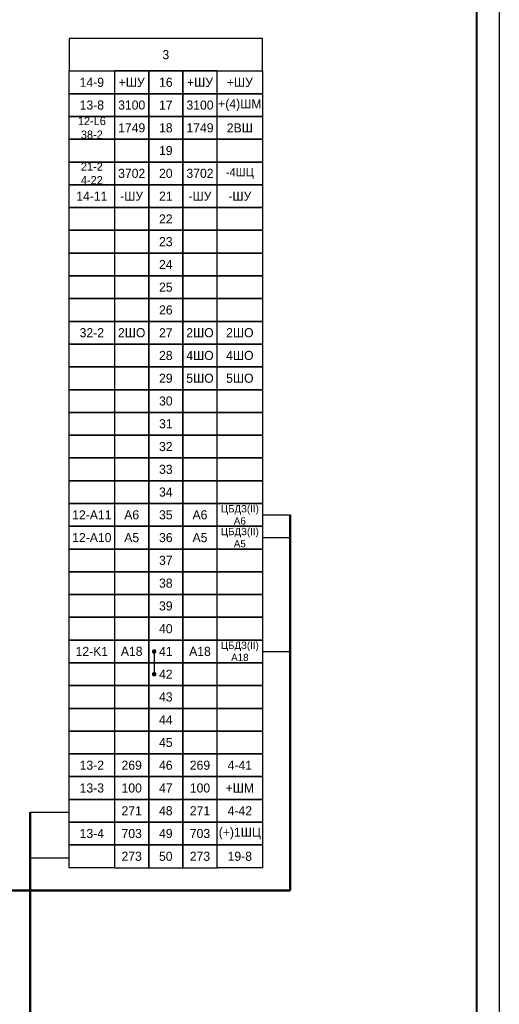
# Model space of a CAD drawing. Header units: millimetres. Extents: x 7700 to 12777, y -2533 to 2568.
# Tile 55 of 74: x 11450 to 11555, y -60 to 156. Entities that reach past the tile are written whole.
import ezdxf

# ---------------------------------------------------------------- set-up
doc = ezdxf.new("R2010")
doc.units = ezdxf.units.MM
doc.styles.add('SIMPLEX', font='txt', dxfattribs={"height": 5})

msp = doc.modelspace()

# ---------------------------------------------------------------- linework, layer by layer
for p, q in [((11555.36, 272.14), (11555.36, -147.87)), ((11503.4, 47.07), (11509.43, 47.07)), ((11503.4, 42.07), (11509.43, 42.07)), ((11479.59, 17.08), (11479.59, 12.08)), ((11503.4, 17.08), (11509.43, 17.08)), ((11452.41, -18.22), (11460.91, -18.22)), ((11452.41, -28.22), (11460.91, -28.22))]:
    msp.add_line(p, q)
at = {"lineweight": 40}
msp.add_line((11550.36, 252.14), (11550.36, -142.95), dxfattribs=at)
at = {"lineweight": 50}
for p, q in [((11509.43, 47.07), (11509.43, -35.39)), ((11452.41, -18.22), (11452.41, -28.22)), ((11452.41, -28.22), (11452.41, -114.48)), ((11425.93, -35.39), (11509.43, -35.39))]:
    msp.add_line(p, q, dxfattribs=at)
for points in [[(11460.91, 144.57), (11503.4, 144.57), (11503.4, 151.69), (11460.91, 151.69)], [(11470.91, 139.57), (11460.91, 139.57), (11460.91, 144.57), (11470.91, 144.57)], [(11470.91, 139.57), (11478.41, 139.57), (11478.41, 144.57), (11470.91, 144.57)], [(11478.41, 139.57), (11485.9, 139.57), (11485.9, 144.57), (11478.41, 144.57)], [(11485.9, 139.57), (11493.4, 139.57), (11493.4, 144.57), (11485.9, 144.57)], [(11503.4, 139.57), (11493.4, 139.57), (11493.4, 144.57), (11503.4, 144.57)], [(11470.91, 134.57), (11460.91, 134.57), (11460.91, 139.57), (11470.91, 139.57)], [(11470.91, 134.57), (11478.41, 134.57), (11478.41, 139.57), (11470.91, 139.57)], [(11478.41, 134.57), (11485.9, 134.57), (11485.9, 139.57), (11478.41, 139.57)], [(11485.9, 134.57), (11493.4, 134.57), (11493.4, 139.57), (11485.9, 139.57)], [(11503.4, 134.57), (11493.4, 134.57), (11493.4, 139.57), (11503.4, 139.57)], [(11470.91, 129.57), (11460.91, 129.57), (11460.91, 134.57), (11470.91, 134.57)], [(11470.91, 129.57), (11478.41, 129.57), (11478.41, 134.57), (11470.91, 134.57)], [(11478.41, 129.57), (11485.9, 129.57), (11485.9, 134.57), (11478.41, 134.57)], [(11485.9, 129.57), (11493.4, 129.57), (11493.4, 134.57), (11485.9, 134.57)], [(11503.4, 129.57), (11493.4, 129.57), (11493.4, 134.57), (11503.4, 134.57)], [(11470.91, 124.57), (11460.91, 124.57), (11460.91, 129.57), (11470.91, 129.57)], [(11470.91, 124.57), (11478.41, 124.57), (11478.41, 129.57), (11470.91, 129.57)], [(11478.41, 124.57), (11485.9, 124.57), (11485.9, 129.57), (11478.41, 129.57)], [(11485.9, 124.57), (11493.4, 124.57), (11493.4, 129.57), (11485.9, 129.57)], [(11503.4, 124.57), (11493.4, 124.57), (11493.4, 129.57), (11503.4, 129.57)], [(11470.91, 119.57), (11460.91, 119.57), (11460.91, 124.57), (11470.91, 124.57)], [(11470.91, 119.57), (11478.41, 119.57), (11478.41, 124.57), (11470.91, 124.57)], [(11478.41, 119.57), (11485.9, 119.57), (11485.9, 124.57), (11478.41, 124.57)], [(11485.9, 119.57), (11493.4, 119.57), (11493.4, 124.57), (11485.9, 124.57)], [(11503.4, 119.57), (11493.4, 119.57), (11493.4, 124.57), (11503.4, 124.57)], [(11470.91, 114.57), (11460.91, 114.57), (11460.91, 119.57), (11470.91, 119.57)], [(11470.91, 114.57), (11460.91, 114.57), (11460.91, 119.57), (11470.91, 119.57)], [(11470.91, 114.57), (11478.41, 114.57), (11478.41, 119.57), (11470.91, 119.57)], [(11470.91, 114.57), (11478.41, 114.57), (11478.41, 119.57), (11470.91, 119.57)], [(11478.41, 114.57), (11485.9, 114.57), (11485.9, 119.57), (11478.41, 119.57)], [(11485.9, 114.57), (11493.4, 114.57), (11493.4, 119.57), (11485.9, 119.57)], [(11485.9, 114.57), (11493.4, 114.57), (11493.4, 119.57), (11485.9, 119.57)], [(11503.4, 114.57), (11493.4, 114.57), (11493.4, 119.57), (11503.4, 119.57)], [(11503.4, 114.57), (11493.4, 114.57), (11493.4, 119.57), (11503.4, 119.57)], [(11470.91, 109.57), (11460.91, 109.57), (11460.91, 114.57), (11470.91, 114.57)], [(11470.91, 109.57), (11478.41, 109.57), (11478.41, 114.57), (11470.91, 114.57)], [(11478.41, 109.57), (11485.9, 109.57), (11485.9, 114.57), (11478.41, 114.57)], [(11485.9, 109.57), (11493.4, 109.57), (11493.4, 114.57), (11485.9, 114.57)], [(11503.4, 109.57), (11493.4, 109.57), (11493.4, 114.57), (11503.4, 114.57)], [(11470.91, 104.57), (11460.91, 104.57), (11460.91, 109.57), (11470.91, 109.57)], [(11470.91, 104.57), (11478.41, 104.57), (11478.41, 109.57), (11470.91, 109.57)], [(11478.41, 104.57), (11485.9, 104.57), (11485.9, 109.57), (11478.41, 109.57)], [(11485.9, 104.57), (11493.4, 104.57), (11493.4, 109.57), (11485.9, 109.57)], [(11503.4, 104.57), (11493.4, 104.57), (11493.4, 109.57), (11503.4, 109.57)], [(11470.91, 99.57), (11460.91, 99.57), (11460.91, 104.57), (11470.91, 104.57)], [(11470.91, 99.57), (11478.41, 99.57), (11478.41, 104.57), (11470.91, 104.57)], [(11478.41, 99.57), (11485.9, 99.57), (11485.9, 104.57), (11478.41, 104.57)], [(11485.9, 99.57), (11493.4, 99.57), (11493.4, 104.57), (11485.9, 104.57)], [(11503.4, 99.57), (11493.4, 99.57), (11493.4, 104.57), (11503.4, 104.57)], [(11470.91, 94.57), (11460.91, 94.57), (11460.91, 99.57), (11470.91, 99.57)], [(11470.91, 94.57), (11460.91, 94.57), (11460.91, 99.57), (11470.91, 99.57)], [(11470.91, 94.57), (11478.41, 94.57), (11478.41, 99.57), (11470.91, 99.57)], [(11470.91, 94.57), (11478.41, 94.57), (11478.41, 99.57), (11470.91, 99.57)], [(11478.41, 94.57), (11485.9, 94.57), (11485.9, 99.57), (11478.41, 99.57)], [(11485.9, 94.57), (11493.4, 94.57), (11493.4, 99.57), (11485.9, 99.57)], [(11485.9, 94.57), (11493.4, 94.57), (11493.4, 99.57), (11485.9, 99.57)], [(11503.4, 94.57), (11493.4, 94.57), (11493.4, 99.57), (11503.4, 99.57)], [(11503.4, 94.57), (11493.4, 94.57), (11493.4, 99.57), (11503.4, 99.57)], [(11470.91, 89.57), (11460.91, 89.57), (11460.91, 94.57), (11470.91, 94.57)], [(11470.91, 89.57), (11460.91, 89.57), (11460.91, 94.57), (11470.91, 94.57)], [(11470.91, 89.57), (11478.41, 89.57), (11478.41, 94.57), (11470.91, 94.57)], [(11470.91, 89.57), (11478.41, 89.57), (11478.41, 94.57), (11470.91, 94.57)], [(11478.41, 89.57), (11485.9, 89.57), (11485.9, 94.57), (11478.41, 94.57)], [(11485.9, 89.57), (11493.4, 89.57), (11493.4, 94.57), (11485.9, 94.57)], [(11485.9, 89.57), (11493.4, 89.57), (11493.4, 94.57), (11485.9, 94.57)], [(11503.4, 89.57), (11493.4, 89.57), (11493.4, 94.57), (11503.4, 94.57)], [(11503.4, 89.57), (11493.4, 89.57), (11493.4, 94.57), (11503.4, 94.57)], [(11470.91, 84.57), (11460.91, 84.57), (11460.91, 89.57), (11470.91, 89.57)], [(11470.91, 84.57), (11478.41, 84.57), (11478.41, 89.57), (11470.91, 89.57)], [(11478.41, 84.57), (11485.9, 84.57), (11485.9, 89.57), (11478.41, 89.57)], [(11485.9, 84.57), (11493.4, 84.57), (11493.4, 89.57), (11485.9, 89.57)], [(11503.4, 84.57), (11493.4, 84.57), (11493.4, 89.57), (11503.4, 89.57)], [(11470.91, 79.57), (11460.91, 79.57), (11460.91, 84.57), (11470.91, 84.57)], [(11470.91, 79.57), (11478.41, 79.57), (11478.41, 84.57), (11470.91, 84.57)], [(11478.41, 79.57), (11485.9, 79.57), (11485.9, 84.57), (11478.41, 84.57)], [(11485.9, 79.57), (11493.4, 79.57), (11493.4, 84.57), (11485.9, 84.57)], [(11503.4, 79.57), (11493.4, 79.57), (11493.4, 84.57), (11503.4, 84.57)], [(11470.91, 74.57), (11460.91, 74.57), (11460.91, 79.57), (11470.91, 79.57)], [(11470.91, 74.57), (11460.91, 74.57), (11460.91, 79.57), (11470.91, 79.57)], [(11470.91, 74.57), (11478.41, 74.57), (11478.41, 79.57), (11470.91, 79.57)], [(11470.91, 74.57), (11478.41, 74.57), (11478.41, 79.57), (11470.91, 79.57)], [(11478.41, 74.57), (11485.9, 74.57), (11485.9, 79.57), (11478.41, 79.57)], [(11485.9, 74.57), (11493.4, 74.57), (11493.4, 79.57), (11485.9, 79.57)], [(11485.9, 74.57), (11493.4, 74.57), (11493.4, 79.57), (11485.9, 79.57)], [(11503.4, 74.57), (11493.4, 74.57), (11493.4, 79.57), (11503.4, 79.57)], [(11503.4, 74.57), (11493.4, 74.57), (11493.4, 79.57), (11503.4, 79.57)], [(11470.91, 69.57), (11460.91, 69.57), (11460.91, 74.57), (11470.91, 74.57)], [(11470.91, 69.57), (11460.91, 69.57), (11460.91, 74.57), (11470.91, 74.57)], [(11470.91, 69.57), (11478.41, 69.57), (11478.41, 74.57), (11470.91, 74.57)], [(11470.91, 69.57), (11478.41, 69.57), (11478.41, 74.57), (11470.91, 74.57)], [(11478.41, 69.57), (11485.9, 69.57), (11485.9, 74.57), (11478.41, 74.57)], [(11485.9, 69.57), (11493.4, 69.57), (11493.4, 74.57), (11485.9, 74.57)], [(11485.9, 69.57), (11493.4, 69.57), (11493.4, 74.57), (11485.9, 74.57)], [(11503.4, 69.57), (11493.4, 69.57), (11493.4, 74.57), (11503.4, 74.57)], [(11503.4, 69.57), (11493.4, 69.57), (11493.4, 74.57), (11503.4, 74.57)], [(11470.91, 64.57), (11460.91, 64.57), (11460.91, 69.57), (11470.91, 69.57)], [(11470.91, 64.57), (11460.91, 64.57), (11460.91, 69.57), (11470.91, 69.57)], [(11470.91, 64.57), (11478.41, 64.57), (11478.41, 69.57), (11470.91, 69.57)], [(11470.91, 64.57), (11478.41, 64.57), (11478.41, 69.57), (11470.91, 69.57)], [(11478.41, 64.57), (11485.9, 64.57), (11485.9, 69.57), (11478.41, 69.57)], [(11485.9, 64.57), (11493.4, 64.57), (11493.4, 69.57), (11485.9, 69.57)], [(11485.9, 64.57), (11493.4, 64.57), (11493.4, 69.57), (11485.9, 69.57)], [(11503.4, 64.57), (11493.4, 64.57), (11493.4, 69.57), (11503.4, 69.57)], [(11503.4, 64.57), (11493.4, 64.57), (11493.4, 69.57), (11503.4, 69.57)], [(11470.91, 59.57), (11460.91, 59.57), (11460.91, 64.57), (11470.91, 64.57)], [(11470.91, 59.57), (11460.91, 59.57), (11460.91, 64.57), (11470.91, 64.57)], [(11470.91, 59.57), (11478.41, 59.57), (11478.41, 64.57), (11470.91, 64.57)], [(11470.91, 59.57), (11478.41, 59.57), (11478.41, 64.57), (11470.91, 64.57)], [(11478.41, 59.57), (11485.9, 59.57), (11485.9, 64.57), (11478.41, 64.57)], [(11485.9, 59.57), (11493.4, 59.57), (11493.4, 64.57), (11485.9, 64.57)], [(11485.9, 59.57), (11493.4, 59.57), (11493.4, 64.57), (11485.9, 64.57)], [(11503.4, 59.57), (11493.4, 59.57), (11493.4, 64.57), (11503.4, 64.57)], [(11503.4, 59.57), (11493.4, 59.57), (11493.4, 64.57), (11503.4, 64.57)], [(11470.91, 54.57), (11460.91, 54.57), (11460.91, 59.57), (11470.91, 59.57)], [(11470.91, 54.57), (11460.91, 54.57), (11460.91, 59.57), (11470.91, 59.57)], [(11470.91, 54.57), (11478.41, 54.57), (11478.41, 59.57), (11470.91, 59.57)], [(11470.91, 54.57), (11478.41, 54.57), (11478.41, 59.57), (11470.91, 59.57)], [(11478.41, 54.57), (11485.9, 54.57), (11485.9, 59.57), (11478.41, 59.57)], [(11485.9, 54.57), (11493.4, 54.57), (11493.4, 59.57), (11485.9, 59.57)], [(11485.9, 54.57), (11493.4, 54.57), (11493.4, 59.57), (11485.9, 59.57)], [(11503.4, 54.57), (11493.4, 54.57), (11493.4, 59.57), (11503.4, 59.57)], [(11503.4, 54.57), (11493.4, 54.57), (11493.4, 59.57), (11503.4, 59.57)], [(11470.91, 49.57), (11460.91, 49.57), (11460.91, 54.57), (11470.91, 54.57)], [(11470.91, 49.57), (11460.91, 49.57), (11460.91, 54.57), (11470.91, 54.57)], [(11470.91, 49.57), (11478.41, 49.57), (11478.41, 54.57), (11470.91, 54.57)], [(11470.91, 49.57), (11478.41, 49.57), (11478.41, 54.57), (11470.91, 54.57)], [(11478.41, 49.57), (11485.9, 49.57), (11485.9, 54.57), (11478.41, 54.57)], [(11485.9, 49.57), (11493.4, 49.57), (11493.4, 54.57), (11485.9, 54.57)], [(11485.9, 49.57), (11493.4, 49.57), (11493.4, 54.57), (11485.9, 54.57)], [(11503.4, 49.57), (11493.4, 49.57), (11493.4, 54.57), (11503.4, 54.57)], [(11503.4, 49.57), (11493.4, 49.57), (11493.4, 54.57), (11503.4, 54.57)], [(11470.91, 44.57), (11460.91, 44.57), (11460.91, 49.57), (11470.91, 49.57)], [(11470.91, 44.57), (11460.91, 44.57), (11460.91, 49.57), (11470.91, 49.57)], [(11470.91, 44.57), (11478.41, 44.57), (11478.41, 49.57), (11470.91, 49.57)], [(11470.91, 44.57), (11478.41, 44.57), (11478.41, 49.57), (11470.91, 49.57)], [(11478.41, 44.57), (11485.9, 44.57), (11485.9, 49.57), (11478.41, 49.57)], [(11485.9, 44.57), (11493.4, 44.57), (11493.4, 49.57), (11485.9, 49.57)], [(11485.9, 44.57), (11493.4, 44.57), (11493.4, 49.57), (11485.9, 49.57)], [(11503.4, 44.57), (11493.4, 44.57), (11493.4, 49.57), (11503.4, 49.57)], [(11503.4, 44.57), (11493.4, 44.57), (11493.4, 49.57), (11503.4, 49.57)], [(11470.91, 39.57), (11460.91, 39.57), (11460.91, 44.57), (11470.91, 44.57)], [(11470.91, 39.57), (11460.91, 39.57), (11460.91, 44.57), (11470.91, 44.57)], [(11470.91, 39.57), (11478.41, 39.57), (11478.41, 44.57), (11470.91, 44.57)], [(11470.91, 39.57), (11478.41, 39.57), (11478.41, 44.57), (11470.91, 44.57)], [(11478.41, 39.57), (11485.9, 39.57), (11485.9, 44.57), (11478.41, 44.57)], [(11485.9, 39.57), (11493.4, 39.57), (11493.4, 44.57), (11485.9, 44.57)], [(11485.9, 39.57), (11493.4, 39.57), (11493.4, 44.57), (11485.9, 44.57)], [(11503.4, 39.57), (11493.4, 39.57), (11493.4, 44.57), (11503.4, 44.57)], [(11503.4, 39.57), (11493.4, 39.57), (11493.4, 44.57), (11503.4, 44.57)], [(11470.91, 34.57), (11460.91, 34.57), (11460.91, 39.57), (11470.91, 39.57)], [(11470.91, 34.57), (11460.91, 34.57), (11460.91, 39.57), (11470.91, 39.57)], [(11470.91, 34.57), (11478.41, 34.57), (11478.41, 39.57), (11470.91, 39.57)], [(11470.91, 34.57), (11478.41, 34.57), (11478.41, 39.57), (11470.91, 39.57)], [(11478.41, 34.57), (11485.9, 34.57), (11485.9, 39.57), (11478.41, 39.57)], [(11485.9, 34.57), (11493.4, 34.57), (11493.4, 39.57), (11485.9, 39.57)], [(11485.9, 34.57), (11493.4, 34.57), (11493.4, 39.57), (11485.9, 39.57)], [(11503.4, 34.57), (11493.4, 34.57), (11493.4, 39.57), (11503.4, 39.57)], [(11503.4, 34.57), (11493.4, 34.57), (11493.4, 39.57), (11503.4, 39.57)], [(11470.91, 29.57), (11460.91, 29.57), (11460.91, 34.57), (11470.91, 34.57)], [(11470.91, 29.57), (11460.91, 29.57), (11460.91, 34.57), (11470.91, 34.57)], [(11470.91, 29.57), (11478.41, 29.57), (11478.41, 34.57), (11470.91, 34.57)], [(11470.91, 29.57), (11478.41, 29.57), (11478.41, 34.57), (11470.91, 34.57)], [(11478.41, 29.57), (11485.9, 29.57), (11485.9, 34.57), (11478.41, 34.57)], [(11485.9, 29.57), (11493.4, 29.57), (11493.4, 34.57), (11485.9, 34.57)], [(11485.9, 29.57), (11493.4, 29.57), (11493.4, 34.57), (11485.9, 34.57)], [(11503.4, 29.57), (11493.4, 29.57), (11493.4, 34.57), (11503.4, 34.57)], [(11503.4, 29.57), (11493.4, 29.57), (11493.4, 34.57), (11503.4, 34.57)], [(11470.91, 24.57), (11460.91, 24.57), (11460.91, 29.57), (11470.91, 29.57)], [(11470.91, 24.57), (11460.91, 24.57), (11460.91, 29.57), (11470.91, 29.57)], [(11470.91, 24.57), (11478.41, 24.57), (11478.41, 29.57), (11470.91, 29.57)], [(11470.91, 24.57), (11478.41, 24.57), (11478.41, 29.57), (11470.91, 29.57)], [(11478.41, 24.57), (11485.9, 24.57), (11485.9, 29.57), (11478.41, 29.57)], [(11485.9, 24.57), (11493.4, 24.57), (11493.4, 29.57), (11485.9, 29.57)], [(11485.9, 24.57), (11493.4, 24.57), (11493.4, 29.57), (11485.9, 29.57)], [(11503.4, 24.57), (11493.4, 24.57), (11493.4, 29.57), (11503.4, 29.57)], [(11503.4, 24.57), (11493.4, 24.57), (11493.4, 29.57), (11503.4, 29.57)], [(11470.91, 19.58), (11460.91, 19.58), (11460.91, 24.57), (11470.91, 24.57)], [(11470.91, 19.58), (11460.91, 19.58), (11460.91, 24.57), (11470.91, 24.57)], [(11470.91, 19.58), (11478.41, 19.58), (11478.41, 24.57), (11470.91, 24.57)], [(11470.91, 19.58), (11478.41, 19.58), (11478.41, 24.57), (11470.91, 24.57)], [(11478.41, 19.58), (11485.9, 19.58), (11485.9, 24.57), (11478.41, 24.57)], [(11485.9, 19.58), (11493.4, 19.58), (11493.4, 24.57), (11485.9, 24.57)], [(11485.9, 19.58), (11493.4, 19.58), (11493.4, 24.57), (11485.9, 24.57)], [(11503.4, 19.58), (11493.4, 19.58), (11493.4, 24.57), (11503.4, 24.57)], [(11503.4, 19.58), (11493.4, 19.58), (11493.4, 24.57), (11503.4, 24.57)], [(11470.91, 14.58), (11460.91, 14.58), (11460.91, 19.58), (11470.91, 19.58)], [(11470.91, 14.58), (11478.41, 14.58), (11478.41, 19.58), (11470.91, 19.58)], [(11478.41, 14.58), (11485.9, 14.58), (11485.9, 19.58), (11478.41, 19.58)], [(11485.9, 14.58), (11493.4, 14.58), (11493.4, 19.58), (11485.9, 19.58)], [(11503.4, 14.58), (11493.4, 14.58), (11493.4, 19.58), (11503.4, 19.58)], [(11470.91, 9.58), (11460.91, 9.58), (11460.91, 14.58), (11470.91, 14.58)], [(11470.91, 9.58), (11478.41, 9.58), (11478.41, 14.58), (11470.91, 14.58)], [(11478.41, 9.58), (11485.9, 9.58), (11485.9, 14.58), (11478.41, 14.58)], [(11485.9, 9.58), (11493.4, 9.58), (11493.4, 14.58), (11485.9, 14.58)], [(11503.4, 9.58), (11493.4, 9.58), (11493.4, 14.58), (11503.4, 14.58)], [(11470.91, 4.58), (11460.91, 4.58), (11460.91, 9.58), (11470.91, 9.58)], [(11470.91, 4.58), (11478.41, 4.58), (11478.41, 9.58), (11470.91, 9.58)], [(11478.41, 4.58), (11485.9, 4.58), (11485.9, 9.58), (11478.41, 9.58)], [(11485.9, 4.58), (11493.4, 4.58), (11493.4, 9.58), (11485.9, 9.58)], [(11503.4, 4.58), (11493.4, 4.58), (11493.4, 9.58), (11503.4, 9.58)], [(11470.91, -0.42), (11460.91, -0.42), (11460.91, 4.58), (11470.91, 4.58)], [(11470.91, -0.42), (11478.41, -0.42), (11478.41, 4.58), (11470.91, 4.58)], [(11478.41, -0.42), (11485.9, -0.42), (11485.9, 4.58), (11478.41, 4.58)], [(11485.9, -0.42), (11493.4, -0.42), (11493.4, 4.58), (11485.9, 4.58)], [(11503.4, -0.42), (11493.4, -0.42), (11493.4, 4.58), (11503.4, 4.58)], [(11470.91, -5.42), (11460.91, -5.42), (11460.91, -0.42), (11470.91, -0.42)], [(11470.91, -5.42), (11478.41, -5.42), (11478.41, -0.42), (11470.91, -0.42)], [(11478.41, -5.42), (11485.9, -5.42), (11485.9, -0.42), (11478.41, -0.42)], [(11485.9, -5.42), (11493.4, -5.42), (11493.4, -0.42), (11485.9, -0.42)], [(11503.4, -5.42), (11493.4, -5.42), (11493.4, -0.42), (11503.4, -0.42)], [(11470.91, -10.42), (11460.91, -10.42), (11460.91, -5.42), (11470.91, -5.42)], [(11470.91, -10.42), (11460.91, -10.42), (11460.91, -5.42), (11470.91, -5.42)], [(11470.91, -10.42), (11478.41, -10.42), (11478.41, -5.42), (11470.91, -5.42)], [(11470.91, -10.42), (11478.41, -10.42), (11478.41, -5.42), (11470.91, -5.42)], [(11478.41, -10.42), (11485.9, -10.42), (11485.9, -5.42), (11478.41, -5.42)], [(11485.9, -10.42), (11493.4, -10.42), (11493.4, -5.42), (11485.9, -5.42)], [(11485.9, -10.42), (11493.4, -10.42), (11493.4, -5.42), (11485.9, -5.42)], [(11503.4, -10.42), (11493.4, -10.42), (11493.4, -5.42), (11503.4, -5.42)], [(11503.4, -10.42), (11493.4, -10.42), (11493.4, -5.42), (11503.4, -5.42)], [(11470.91, -15.42), (11460.91, -15.42), (11460.91, -10.42), (11470.91, -10.42)], [(11470.91, -15.42), (11478.41, -15.42), (11478.41, -10.42), (11470.91, -10.42)], [(11478.41, -15.42), (11485.9, -15.42), (11485.9, -10.42), (11478.41, -10.42)], [(11485.9, -15.42), (11493.4, -15.42), (11493.4, -10.42), (11485.9, -10.42)], [(11503.4, -15.42), (11493.4, -15.42), (11493.4, -10.42), (11503.4, -10.42)], [(11470.91, -20.42), (11460.91, -20.42), (11460.91, -15.42), (11470.91, -15.42)], [(11470.91, -20.42), (11478.41, -20.42), (11478.41, -15.42), (11470.91, -15.42)], [(11478.41, -20.42), (11485.9, -20.42), (11485.9, -15.42), (11478.41, -15.42)], [(11485.9, -20.42), (11493.4, -20.42), (11493.4, -15.42), (11485.9, -15.42)], [(11503.4, -20.42), (11493.4, -20.42), (11493.4, -15.42), (11503.4, -15.42)], [(11470.91, -25.42), (11460.91, -25.42), (11460.91, -20.42), (11470.91, -20.42)], [(11470.91, -25.42), (11478.41, -25.42), (11478.41, -20.42), (11470.91, -20.42)], [(11478.41, -25.42), (11485.9, -25.42), (11485.9, -20.42), (11478.41, -20.42)], [(11485.9, -25.42), (11493.4, -25.42), (11493.4, -20.42), (11485.9, -20.42)], [(11503.4, -25.42), (11493.4, -25.42), (11493.4, -20.42), (11503.4, -20.42)], [(11470.91, -30.42), (11460.91, -30.42), (11460.91, -25.42), (11470.91, -25.42)], [(11470.91, -30.42), (11460.91, -30.42), (11460.91, -25.42), (11470.91, -25.42)], [(11470.91, -30.42), (11478.41, -30.42), (11478.41, -25.42), (11470.91, -25.42)], [(11470.91, -30.42), (11478.41, -30.42), (11478.41, -25.42), (11470.91, -25.42)], [(11478.41, -30.42), (11485.9, -30.42), (11485.9, -25.42), (11478.41, -25.42)], [(11485.9, -30.42), (11493.4, -30.42), (11493.4, -25.42), (11485.9, -25.42)], [(11485.9, -30.42), (11493.4, -30.42), (11493.4, -25.42), (11485.9, -25.42)], [(11503.4, -30.42), (11493.4, -30.42), (11493.4, -25.42), (11503.4, -25.42)], [(11503.4, -30.42), (11493.4, -30.42), (11493.4, -25.42), (11503.4, -25.42)]]:
    msp.add_lwpolyline(points, close=True)
at = {"const_width": 0.45}
for points in [[(11479.59, 17.35, 1), (11479.59, 16.8, 1)], [(11479.59, 12.35, 1), (11479.59, 11.8, 1)]]:
    msp.add_lwpolyline(points, format="xyb", close=True, dxfattribs=at)

# ---------------------------------------------------------------- texts
at = {"char_height": 2, "attachment_point": 5, "style": 'SIMPLEX'}
for s, insert, width in [('3', (11482.15, 148.13), 42.4981), ('16', (11482.15, 142.07), 7.4997), ('17', (11482.15, 137.07), 7.4997), ('18', (11482.15, 132.07), 7.4997), ('19', (11482.15, 127.07), 7.4997), ('20', (11482.15, 122.07), 7.4997), ('21', (11482.15, 117.07), 7.4997), ('22', (11482.15, 112.07), 7.4997), ('23', (11482.15, 107.07), 7.4997), ('24', (11482.15, 102.07), 7.4997), ('25', (11482.15, 97.07), 7.4997), ('26', (11482.15, 92.07), 7.4997), ('27', (11482.15, 87.07), 7.4997), ('28', (11482.15, 82.07), 7.4997), ('29', (11482.15, 77.07), 7.4997), ('30', (11482.15, 72.07), 7.4997), ('31', (11482.15, 67.07), 7.4997), ('32', (11482.15, 62.07), 7.4997), ('33', (11482.15, 57.07), 7.4997), ('34', (11482.15, 52.07), 7.4997), ('35', (11482.15, 47.07), 7.4997), ('36', (11482.15, 42.07), 7.4997), ('37', (11482.15, 37.07), 7.4997), ('38 ', (11482.15, 32.07), 7.4997), ('39', (11482.15, 27.07), 7.4997), ('40', (11482.15, 22.07), 7.4997), ('41', (11482.15, 17.08), 7.4997), ('42', (11482.15, 12.08), 7.4997), ('43', (11482.15, 7.08), 7.4997), ('44', (11482.15, 2.08), 7.4997), ('45', (11482.15, -2.92), 7.4997), ('46', (11482.15, -7.92), 7.4997), ('47', (11482.15, -12.92), 7.4997), ('48', (11482.15, -17.92), 7.4997), ('49', (11482.15, -22.92), 7.4997), ('50', (11482.15, -27.92), 7.4997)]:
    msp.add_mtext(s, dxfattribs=dict(at, insert=insert, width=width))
at = {"attachment_point": 5, "rotation": 0, "style": 'SIMPLEX'}
for s, insert, char_height, width in [('14-9', (11465.91, 142.07), 2, 9.9996), ('+ШУ', (11474.66, 142.07), 2, 7.4997), ('+ШУ', (11489.65, 142.07), 2, 7.4997), ('+ШУ', (11498.4, 142.07), 2, 9.9996), ('+(4)ШМ', (11498.4, 137.07), 2, 9.9996), ('13-8', (11465.91, 137.07), 2, 9.9996), ('3100', (11474.66, 137.07), 2, 7.4997), ('3100', (11489.65, 137.07), 2, 7.4997), ('12-L6\\P38-2', (11465.91, 132.07), 1.8, 9.9996), ('1749', (11474.66, 132.07), 2, 7.4997), ('1749', (11489.65, 132.07), 2, 7.4997), ('2ВШ', (11498.4, 132.07), 2, 9.9996), ('21-2\\P4-22', (11465.91, 122.07), 1.8, 9.9996), ('3702', (11474.66, 122.07), 2, 7.4997), ('3702', (11489.65, 122.07), 2, 7.4997), ('-4ШЦ', (11498.4, 122.07), 1.8, 9.9996), ('14-11', (11465.91, 117.07), 2, 9.9996), ('-ШУ', (11474.66, 117.07), 2, 7.4997), ('-ШУ', (11489.65, 117.07), 2, 7.4997), ('-ШУ', (11498.4, 117.07), 2, 9.9996), ('32-2', (11465.91, 87.07), 2, 9.9996), ('2ШО', (11474.66, 87.07), 2, 7.4997), ('2ШО', (11489.65, 87.07), 2, 7.4997), ('2ШО', (11498.4, 87.07), 2, 9.9996), ('4ШО', (11489.65, 82.07), 2, 7.4997), ('4ШО', (11498.4, 82.07), 2, 9.9996), ('5ШО', (11489.65, 77.07), 2, 7.4997), ('5ШО', (11498.4, 77.07), 2, 9.9996), ('12-A11', (11465.91, 47.07), 2, 9.9996), ('A6', (11474.66, 47.07), 2, 7.4997), ('A6', (11489.65, 47.07), 2, 7.4997), ('ЦБДЗ(II) A6', (11498.4, 47.07), 1.6, 9.9995), ('12-A10', (11465.91, 42.07), 2, 9.9996), ('A5', (11474.66, 42.07), 2, 7.4997), ('A5', (11489.65, 42.07), 2, 7.4997), ('ЦБДЗ(II) А5', (11498.4, 42.07), 1.6, 9.9995), ('ЦБДЗ(II) А18', (11498.4, 17.08), 1.6, 9.9996), ('12-K1', (11465.91, 17.08), 2, 9.9996), ('A18', (11474.66, 17.08), 2, 7.4997), ('A18', (11489.65, 17.08), 2, 7.4997), ('13-2', (11465.91, -7.92), 2, 9.9996), ('269', (11474.66, -7.92), 2, 7.4997), ('269', (11489.65, -7.92), 2, 7.4997), ('4-41', (11498.4, -7.92), 2, 9.9996), ('13-3', (11465.91, -12.92), 2, 9.9996), ('100', (11474.66, -12.92), 2, 7.4997), ('100', (11489.65, -12.92), 2, 7.4997), ('+ШМ', (11498.4, -12.92), 2, 9.9996), ('271', (11474.66, -17.92), 2, 7.4997), ('271', (11489.65, -17.92), 2, 7.4997), ('4-42', (11498.4, -17.92), 2, 9.9996), ('(+)1ШЦ', (11498.4, -22.92), 2, 9.9996), ('13-4', (11465.91, -22.92), 2, 9.9996), ('703', (11474.66, -22.92), 2, 7.4997), ('703', (11489.65, -22.92), 2, 7.4997), ('273', (11474.66, -27.92), 2, 7.4997), ('273', (11489.65, -27.92), 2, 7.4997), ('19-8', (11498.4, -27.92), 2, 9.9996)]:
    msp.add_mtext(s, dxfattribs=dict(at, insert=insert, char_height=char_height, width=width))

doc.saveas('drawing.dxf')
